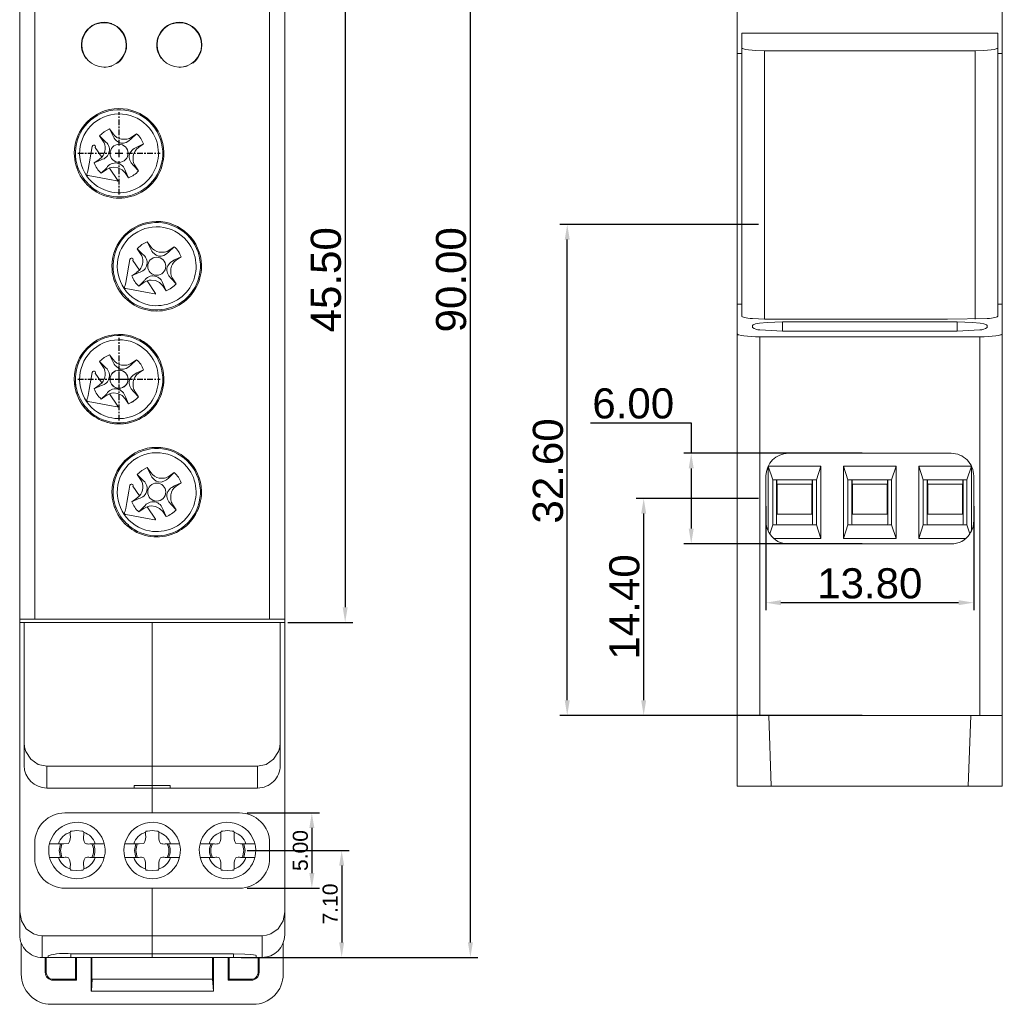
# Model space of a CAD drawing. Header units: millimetres. Extents: x 14 to 171, y 197 to 314.
# Tile 2 of 3: x 106 to 171, y 202 to 267. Entities that reach past the tile are written whole.
import ezdxf

# ---------------------------------------------------------------- set-up
doc = ezdxf.new("R2010")
doc.units = ezdxf.units.MM
doc.header["$LTSCALE"] = 0.5
doc.header["$MEASUREMENT"] = 0
doc.header["$PDMODE"] = 2
doc.header["$PDSIZE"] = 0.05
doc.linetypes.add('CENTER2', pattern=[1.125, 0.75, -0.125, 0.125, -0.125])
doc.layers.get('DEFPOINTS').update_dxf_attribs({"linetype": 'CONTINUOUS'})
doc.layers.add('DIM', color=8, linetype='CONTINUOUS')
doc.layers.add('Výchozí', color=18, linetype='CONTINUOUS')
doc.styles.add('Výchozí', font='arial.ttf')
doc.dimstyles.new('Výchozí', dxfattribs={"dimtxt": 1, "dimasz": 1, "dimexe": 0.5, "dimexo": 0.5, "dimgap": 0.25, "dimtad": 1, "dimtoh": 1, "dimzin": 1, "dimdsep": 46, "dimtxsty": 'Výchozí', "dimcen": 0.5, "dimazin": 0, "dimtfac": 1, "dimtdec": 4, "dimtix": 1, "dimtmove": 1, "dimatfit": 3, "dimfxl": 1, "dimtolj": 1, "dimtzin": 1, "dimarcsym": 0})

# ---------------------------------------------------------------- blocks, each defined once
blk = doc.blocks.new('*D1')
at = {"layer": 'DEFPOINTS', "color": 0}
for p in [(122.297, 295.181), (136.127, 295.181), (120.397, 205.181)]:
    blk.add_point(p, dxfattribs=at)
at = {"layer": 'Výchozí', "color": 0, "lineweight": -2}
for p, q in [((122.797, 295.181), (136.627, 295.181)), ((136.127, 206.181), (136.127, 294.181)), ((120.897, 205.181), (136.627, 205.181))]:
    blk.add_line(p, q, dxfattribs=at)
at = {"layer": 'Výchozí', "color": 0}
for points in [[(135.96, 294.181), (136.294, 294.181), (136.127, 295.181)], [(135.96, 206.181), (136.294, 206.181), (136.127, 205.181)]]:
    blk.add_solid(points, dxfattribs=at)
at = {"layer": 'Výchozí', "color": 0, "insert": (134.856, 250.181), "char_height": 2, "attachment_point": 5, "rotation": 90, "style": 'Výchozí'}
blk.add_mtext('\\A1;90.00', dxfattribs=at)
blk = doc.blocks.new('*D4')
at = {"layer": 'DEFPOINTS', "color": 0}
for p in [(123.497, 272.931), (123.497, 227.431), (127.812, 227.431)]:
    blk.add_point(p, dxfattribs=at)
at = {"layer": 'Výchozí', "color": 0, "lineweight": -2}
for p, q in [((123.997, 272.931), (128.312, 272.931)), ((127.812, 271.931), (127.812, 228.431)), ((123.997, 227.431), (128.312, 227.431))]:
    blk.add_line(p, q, dxfattribs=at)
at = {"layer": 'Výchozí', "color": 0}
for points in [[(127.646, 271.931), (127.979, 271.931), (127.812, 272.931)], [(127.646, 228.431), (127.979, 228.431), (127.812, 227.431)]]:
    blk.add_solid(points, dxfattribs=at)
at = {"layer": 'Výchozí', "color": 0, "insert": (126.541, 250.181), "char_height": 2, "attachment_point": 5, "rotation": 90, "style": 'Výchozí'}
blk.add_mtext('\\A1;45.50', dxfattribs=at)
blk = doc.blocks.new('*D5')
at = {"layer": 'DEFPOINTS', "color": 0}
for p in [(120.797, 214.781), (120.797, 209.781), (125.598, 209.781)]:
    blk.add_point(p, dxfattribs=at)
at = {"layer": 'Výchozí', "color": 0, "lineweight": -2}
for p, q in [((121.297, 214.781), (126.098, 214.781)), ((125.598, 213.781), (125.598, 210.781)), ((121.297, 209.781), (126.098, 209.781))]:
    blk.add_line(p, q, dxfattribs=at)
at = {"layer": 'Výchozí', "color": 0}
for points in [[(125.765, 213.781), (125.432, 213.781), (125.598, 214.781)], [(125.432, 210.781), (125.765, 210.781), (125.598, 209.781)]]:
    blk.add_solid(points, dxfattribs=at)
at = {"layer": 'Výchozí', "color": 0, "insert": (124.838, 212.281), "char_height": 1, "attachment_point": 5, "rotation": 90, "style": 'Výchozí'}
blk.add_mtext('\\A1;5.00', dxfattribs=at)
blk = doc.blocks.new('*D6')
at = {"layer": 'DEFPOINTS', "color": 0}
for p in [(120.797, 212.281), (121.095, 205.181), (127.579, 205.181)]:
    blk.add_point(p, dxfattribs=at)
at = {"layer": 'Výchozí', "color": 0, "lineweight": -2}
for p, q in [((121.297, 212.281), (128.079, 212.281)), ((127.579, 211.281), (127.579, 206.181)), ((121.595, 205.181), (128.079, 205.181))]:
    blk.add_line(p, q, dxfattribs=at)
at = {"layer": 'Výchozí', "color": 0}
for points in [[(127.746, 211.281), (127.413, 211.281), (127.579, 212.281)], [(127.413, 206.181), (127.746, 206.181), (127.579, 205.181)]]:
    blk.add_solid(points, dxfattribs=at)
at = {"layer": 'Výchozí', "color": 0, "insert": (126.819, 208.731), "char_height": 1, "attachment_point": 5, "rotation": 90, "style": 'Výchozí'}
blk.add_mtext('\\A1;7.10', dxfattribs=at)
blk = doc.blocks.new('*D7')
at = {"layer": 'DEFPOINTS', "color": 0}
for p in [(155.751, 235.658), (169.551, 235.658), (155.751, 228.74)]:
    blk.add_point(p, dxfattribs=at)
at = {"layer": 'Výchozí', "color": 0, "lineweight": -2}
for p, q in [((155.751, 235.158), (155.751, 228.24)), ((169.551, 235.158), (169.551, 228.24)), ((168.551, 228.74), (156.751, 228.74))]:
    blk.add_line(p, q, dxfattribs=at)
at = {"layer": 'Výchozí', "color": 0}
for points in [[(156.751, 228.906), (156.751, 228.573), (155.751, 228.74)], [(168.551, 228.906), (168.551, 228.573), (169.551, 228.74)]]:
    blk.add_solid(points, dxfattribs=at)
at = {"layer": 'Výchozí', "color": 0, "insert": (162.651, 230.012), "char_height": 2, "attachment_point": 5, "style": 'Výchozí'}
blk.add_mtext('\\A1;13.80', dxfattribs=at)
blk = doc.blocks.new('*D8')
at = {"layer": 'DEFPOINTS', "color": 0}
for p in [(142.559, 253.857), (155.751, 253.857), (162.651, 221.258)]:
    blk.add_point(p, dxfattribs=at)
at = {"layer": 'Výchozí', "color": 0, "lineweight": -2}
for p, q in [((155.251, 253.857), (142.059, 253.857)), ((142.559, 222.258), (142.559, 252.857)), ((162.151, 221.258), (142.059, 221.258))]:
    blk.add_line(p, q, dxfattribs=at)
at = {"layer": 'Výchozí', "color": 0}
for points in [[(142.392, 252.857), (142.725, 252.857), (142.559, 253.857)], [(142.392, 222.258), (142.725, 222.258), (142.559, 221.258)]]:
    blk.add_solid(points, dxfattribs=at)
at = {"layer": 'Výchozí', "color": 0, "insert": (141.287, 237.487), "char_height": 2, "attachment_point": 5, "rotation": 90, "style": 'Výchozí'}
blk.add_mtext('\\A1;32.60', dxfattribs=at)
blk = doc.blocks.new('*D9')
at = {"layer": 'DEFPOINTS', "color": 0}
for p in [(147.635, 235.658), (155.751, 235.658), (162.651, 221.258)]:
    blk.add_point(p, dxfattribs=at)
at = {"layer": 'Výchozí', "color": 0, "lineweight": -2}
for p, q in [((155.251, 235.658), (147.135, 235.658)), ((147.635, 222.258), (147.635, 234.658)), ((162.151, 221.258), (147.135, 221.258))]:
    blk.add_line(p, q, dxfattribs=at)
at = {"layer": 'Výchozí', "color": 0}
for points in [[(147.468, 234.658), (147.801, 234.658), (147.635, 235.658)], [(147.468, 222.258), (147.801, 222.258), (147.635, 221.258)]]:
    blk.add_solid(points, dxfattribs=at)
at = {"layer": 'Výchozí', "color": 0, "insert": (146.364, 228.458), "char_height": 2, "attachment_point": 5, "rotation": 90, "style": 'Výchozí'}
blk.add_mtext('\\A1;14.40', dxfattribs=at)
blk = doc.blocks.new('*D10')
at = {"layer": 'DEFPOINTS', "color": 0}
for p in [(162.651, 238.658), (150.792, 232.658), (162.651, 232.658)]:
    blk.add_point(p, dxfattribs=at)
at = {"layer": 'Výchozí', "color": 0, "lineweight": -2}
for p, q in [((144.093, 240.69), (150.792, 240.69)), ((150.792, 240.69), (150.792, 238.658)), ((162.151, 238.658), (150.292, 238.658)), ((150.792, 237.658), (150.792, 233.658)), ((162.151, 232.658), (150.292, 232.658))]:
    blk.add_line(p, q, dxfattribs=at)
at = {"layer": 'Výchozí', "color": 0}
for points in [[(150.626, 237.658), (150.959, 237.658), (150.792, 238.658)], [(150.626, 233.658), (150.959, 233.658), (150.792, 232.658)]]:
    blk.add_solid(points, dxfattribs=at)
at = {"layer": 'Výchozí', "color": 0, "insert": (146.943, 241.961), "char_height": 2, "attachment_point": 5, "style": 'Výchozí'}
blk.add_mtext('\\A1;6.00', dxfattribs=at)
blk = doc.blocks.new('*U16')
at = {"layer": 'DIM', "color": 0, "linetype": 'CENTER2'}
for p, q in [((0, 0.12), (0, 0.72)), ((-0.72, 0), (-0.12, 0)), ((0.12, 0), (0.72, 0)), ((0, -0.72), (0, -0.12))]:
    blk.add_line(p, q, dxfattribs=at)
at = {"layer": 'DIM', "color": 0, "linetype": 'Continuous'}
for p, q in [((-0.06, 0), (0.06, 0)), ((0, -0.06), (0, 0.06))]:
    blk.add_line(p, q, dxfattribs=at)
blk = doc.blocks.new('*U17')
at = {"layer": 'DIM', "color": 0, "linetype": 'CENTER2'}
for p, q in [((0, 0.524), (0, 2.738)), ((-2.738, 0), (-0.524, 0)), ((0.524, 0), (2.738, 0)), ((0, -2.738), (0, -0.524))]:
    blk.add_line(p, q, dxfattribs=at)
at = {"layer": 'DIM', "color": 0, "linetype": 'Continuous'}
for p, q in [((-0.262, 0), (0.262, 0)), ((0, -0.262), (0, 0.262))]:
    blk.add_line(p, q, dxfattribs=at)
blk = doc.blocks.new('*U22')
at = {"layer": 'DIM', "color": 0, "linetype": 'CENTER2'}
for p, q in [((0, 0.524), (0, 2.738)), ((-2.738, 0), (-0.524, 0)), ((0.524, 0), (2.738, 0)), ((0, -2.738), (0, -0.524))]:
    blk.add_line(p, q, dxfattribs=at)
at = {"layer": 'DIM', "color": 0, "linetype": 'Continuous'}
for p, q in [((-0.262, 0), (0.262, 0)), ((0, -0.262), (0, 0.262))]:
    blk.add_line(p, q, dxfattribs=at)

msp = doc.modelspace()

# ---------------------------------------------------------------- linework, layer by layer
at = {"layer": 'Výchozí', "color": 7, "lineweight": 9}
for p, q in [((153.851, 275.557), (153.851, 265.216)), ((171.451, 275.557), (171.451, 265.216)), ((106.197, 272.726), (106.197, 262.181)), ((107.197, 262.181), (107.197, 272.71)), ((122.797, 272.71), (122.797, 262.181)), ((123.797, 262.181), (123.797, 272.725)), ((112.308, 267.192), (112.239, 267.215)), ((117.308, 267.192), (117.239, 267.215)), ((110.59, 266.671), (110.363, 266.221)), ((115.59, 266.671), (115.363, 266.221)), ((154.151, 266.549), (154.151, 265.588)), ((154.151, 266.549), (162.651, 266.549)), ((171.151, 266.549), (162.651, 266.549)), ((171.151, 266.549), (171.151, 265.588)), ((110.322, 265.801), (110.322, 266.056)), ((110.322, 265.51), (110.322, 265.781)), ((110.322, 265.736), (110.322, 265.51)), ((115.3, 265.681), (115.322, 265.681)), ((115.322, 265.801), (115.322, 266.056)), ((115.322, 265.506), (115.322, 265.781)), ((115.322, 265.736), (115.322, 265.681)), ((154.151, 252.308), (154.151, 265.588)), ((171.151, 252.308), (171.151, 265.588)), ((110.363, 265.341), (110.386, 265.272)), ((115.363, 265.341), (115.386, 265.272)), ((153.851, 265.216), (153.851, 264.016)), ((154.151, 265.216), (153.851, 265.216)), ((155.651, 265.397), (155.651, 252.308)), ((155.651, 265.397), (162.651, 265.397)), ((169.651, 265.397), (162.651, 265.397)), ((169.651, 265.397), (169.651, 252.308)), ((171.451, 265.216), (171.151, 265.216)), ((171.451, 264.016), (171.451, 265.216)), ((112.308, 264.371), (111.797, 264.281)), ((112.239, 264.346), (112.308, 264.37)), ((117.308, 264.371), (116.797, 264.281)), ((117.239, 264.346), (117.308, 264.37)), ((153.851, 264.016), (153.851, 251.489)), ((171.451, 264.016), (171.451, 251.489)), ((106.197, 262.181), (106.197, 238.181)), ((107.197, 238.181), (107.197, 262.181)), ((122.797, 262.181), (122.797, 238.181)), ((123.797, 238.181), (123.797, 262.181)), ((111.31, 260.737), (111.312, 260.739)), ((111.808, 260.016), (111.501, 259.746)), ((111.501, 259.746), (111.845, 259.393)), ((111.501, 259.746), (111.727, 259.414)), ((112.171, 260.208), (111.808, 260.016)), ((112.401, 259.878), (112.171, 260.208)), ((112.379, 259.76), (112.171, 260.207)), ((113.963, 259.877), (113.609, 259.534)), ((113.963, 259.877), (113.63, 259.651)), ((113.977, 258.999), (114.424, 259.207)), ((114.094, 258.977), (114.424, 259.207)), ((111.659, 258.326), (111.654, 258.33)), ((115.771, 258.647), (115.772, 258.581)), ((111.143, 257.942), (111.604, 258.156)), ((111.609, 257.263), (111.975, 257.618)), ((114.093, 257.415), (113.75, 257.769)), ((114.093, 257.415), (113.867, 257.748)), ((110.064, 257.611), (109.994, 257.586)), ((109.999, 257.569), (110.086, 257.6)), ((110.064, 257.611), (110.086, 257.6)), ((111.948, 257.493), (111.609, 257.263)), ((111.952, 257.497), (111.948, 257.493)), ((111.952, 257.497), (112.155, 257.603)), ((112.152, 257.609), (112.155, 257.603)), ((113.193, 257.284), (113.423, 256.954)), ((113.215, 257.401), (113.423, 256.954)), ((110.853, 256.329), (110.913, 256.399)), ((110.866, 256.317), (110.915, 256.374)), ((110.913, 256.399), (110.915, 256.375)), ((113.809, 253.237), (113.812, 253.239)), ((114.308, 252.516), (114.001, 252.246)), ((114.671, 252.707), (114.309, 252.516)), ((114.879, 252.26), (114.671, 252.707)), ((114.901, 252.378), (114.671, 252.707)), ((114.001, 252.246), (114.227, 251.914)), ((114.001, 252.246), (114.345, 251.892)), ((116.463, 252.377), (116.109, 252.033)), ((116.463, 252.377), (116.13, 252.151)), ((154.151, 247.758), (154.151, 252.308)), ((155.651, 252.308), (155.651, 247.577)), ((169.651, 252.308), (169.651, 247.577)), ((171.151, 247.758), (171.151, 252.308)), ((116.477, 251.499), (116.924, 251.707)), ((116.594, 251.477), (116.924, 251.707)), ((118.271, 251.147), (118.272, 251.081)), ((153.851, 251.489), (153.851, 248.557)), ((171.451, 251.489), (171.451, 248.557)), ((113.643, 250.442), (114.104, 250.656)), ((114.159, 250.826), (114.154, 250.83)), ((112.564, 250.111), (112.493, 250.086)), ((112.499, 250.069), (112.586, 250.1)), ((112.564, 250.111), (112.586, 250.1)), ((114.109, 249.763), (114.474, 250.117)), ((114.448, 249.993), (114.109, 249.763)), ((114.452, 249.996), (114.448, 249.993)), ((114.452, 249.996), (114.655, 250.103)), ((114.652, 250.108), (114.655, 250.103)), ((115.693, 249.784), (115.923, 249.454)), ((115.715, 249.901), (115.923, 249.454)), ((116.593, 249.915), (116.25, 250.269)), ((116.593, 249.915), (116.367, 250.247)), ((113.353, 248.829), (113.413, 248.899)), ((113.367, 248.817), (113.415, 248.874)), ((113.413, 248.899), (113.415, 248.874)), ((153.851, 248.557), (154.151, 248.557)), ((153.851, 248.557), (153.851, 246.588)), ((171.451, 248.557), (171.151, 248.557)), ((171.451, 248.557), (171.451, 246.588)), ((156.851, 246.777), (156.851, 247.379)), ((162.651, 247.379), (156.851, 247.379)), ((162.651, 247.379), (168.451, 247.379)), ((168.451, 246.777), (168.451, 247.379)), ((153.851, 246.588), (153.851, 233.307)), ((156.851, 246.777), (162.651, 246.777)), ((168.451, 246.777), (162.651, 246.777)), ((171.451, 246.588), (171.451, 233.307)), ((155.351, 233.308), (155.351, 246.398)), ((155.351, 246.398), (162.651, 246.398)), ((169.951, 246.398), (162.651, 246.398)), ((169.951, 233.308), (169.951, 246.398)), ((111.309, 245.737), (111.312, 245.738)), ((111.31, 245.737), (111.312, 245.739)), ((112.171, 245.207), (111.808, 245.016)), ((112.171, 245.207), (111.808, 245.016)), ((112.401, 244.878), (112.171, 245.208)), ((112.379, 244.76), (112.171, 245.207)), ((112.401, 244.878), (112.171, 245.207)), ((112.379, 244.76), (112.171, 245.207)), ((111.808, 245.016), (111.501, 244.746)), ((111.808, 245.016), (111.501, 244.746)), ((111.501, 244.746), (111.727, 244.414)), ((111.501, 244.746), (111.845, 244.392)), ((111.501, 244.746), (111.845, 244.392)), ((111.501, 244.746), (111.727, 244.414)), ((113.963, 244.877), (113.609, 244.533)), ((113.963, 244.877), (113.609, 244.533)), ((113.963, 244.877), (113.63, 244.651)), ((113.963, 244.877), (113.63, 244.651)), ((113.977, 243.999), (114.424, 244.207)), ((113.977, 243.999), (114.424, 244.207)), ((114.094, 243.977), (114.424, 244.207)), ((114.094, 243.977), (114.424, 244.207)), ((111.659, 243.326), (111.654, 243.33)), ((111.659, 243.325), (111.654, 243.33)), ((115.771, 243.647), (115.772, 243.581)), ((115.771, 243.647), (115.772, 243.581)), ((110.064, 242.611), (109.994, 242.586)), ((110.064, 242.611), (109.994, 242.586)), ((109.999, 242.569), (110.086, 242.6)), ((109.999, 242.569), (110.086, 242.6)), ((110.064, 242.611), (110.086, 242.6)), ((110.064, 242.611), (110.086, 242.6)), ((111.143, 242.942), (111.604, 243.156)), ((111.143, 242.942), (111.604, 243.156)), ((111.609, 242.263), (111.975, 242.617)), ((111.609, 242.263), (111.974, 242.617)), ((111.952, 242.497), (112.155, 242.603)), ((111.952, 242.496), (112.155, 242.603)), ((112.152, 242.608), (112.155, 242.603)), ((112.152, 242.608), (112.155, 242.603)), ((114.093, 242.415), (113.75, 242.769)), ((114.093, 242.415), (113.75, 242.769)), ((114.093, 242.415), (113.867, 242.748)), ((114.093, 242.415), (113.867, 242.748)), ((111.948, 242.493), (111.609, 242.263)), ((111.948, 242.493), (111.609, 242.263)), ((111.952, 242.497), (111.948, 242.493)), ((111.952, 242.496), (111.948, 242.493)), ((113.193, 242.284), (113.423, 241.954)), ((113.193, 242.284), (113.423, 241.954)), ((113.215, 242.401), (113.423, 241.954)), ((113.215, 242.401), (113.423, 241.954)), ((110.853, 241.329), (110.913, 241.399)), ((110.853, 241.328), (110.913, 241.399)), ((110.866, 241.317), (110.915, 241.374)), ((110.866, 241.317), (110.915, 241.374)), ((110.913, 241.399), (110.915, 241.374)), ((110.913, 241.399), (110.915, 241.374)), ((162.651, 238.658), (168.051, 238.658)), ((106.197, 238.181), (106.197, 227.636)), ((107.197, 227.651), (107.197, 238.181)), ((113.809, 238.237), (113.812, 238.238)), ((122.797, 238.181), (122.797, 227.651)), ((123.797, 227.636), (123.797, 238.181)), ((114.308, 237.516), (114.001, 237.246)), ((114.671, 237.707), (114.309, 237.516)), ((114.879, 237.26), (114.671, 237.707)), ((114.901, 237.378), (114.671, 237.707)), ((116.463, 237.377), (116.109, 237.033)), ((116.463, 237.377), (116.13, 237.15)), ((155.901, 233.504), (155.901, 237.808)), ((159.401, 237.807), (155.901, 237.807)), ((156.201, 236.907), (155.901, 237.807)), ((159.101, 236.907), (159.401, 237.807)), ((159.401, 233.007), (159.401, 237.807)), ((160.901, 233.007), (160.901, 237.807)), ((164.401, 237.807), (160.901, 237.807)), ((161.201, 236.907), (160.901, 237.807)), ((164.101, 236.907), (164.401, 237.807)), ((164.401, 233.007), (164.401, 237.807)), ((165.901, 233.007), (165.901, 237.807)), ((169.401, 237.807), (165.901, 237.807)), ((166.201, 236.907), (165.901, 237.807)), ((169.101, 236.907), (169.401, 237.807)), ((169.401, 233.505), (169.401, 237.808)), ((169.522, 237.451), (169.526, 237.428)), ((114.001, 237.246), (114.227, 236.914)), ((114.001, 237.246), (114.345, 236.892)), ((116.477, 236.499), (116.924, 236.707)), ((116.594, 236.477), (116.924, 236.707)), ((155.751, 237.158), (155.751, 234.158)), ((156.201, 236.907), (159.101, 236.907)), ((156.201, 233.907), (156.201, 236.907)), ((156.451, 236.907), (156.451, 234.008)), ((156.477, 236.707), (156.477, 236.907)), ((158.825, 236.907), (158.825, 236.707)), ((158.851, 236.907), (158.851, 234.008)), ((159.101, 233.907), (159.101, 236.907)), ((161.201, 236.907), (164.101, 236.907)), ((161.201, 233.907), (161.201, 236.907)), ((161.451, 236.907), (161.451, 234.008)), ((161.477, 236.707), (161.477, 236.907)), ((163.825, 236.907), (163.825, 236.707)), ((163.851, 236.907), (163.851, 234.008)), ((164.101, 233.907), (164.101, 236.907)), ((166.201, 236.907), (169.101, 236.907)), ((166.201, 233.907), (166.201, 236.907)), ((166.451, 236.907), (166.451, 234.008)), ((166.477, 236.707), (166.477, 236.907)), ((168.824, 236.907), (168.824, 236.707)), ((168.851, 236.907), (168.851, 234.008)), ((169.101, 233.907), (169.101, 236.907)), ((169.551, 237.158), (169.551, 234.158)), ((118.271, 236.147), (118.272, 236.081)), ((156.501, 234.608), (156.501, 236.643)), ((158.724, 236.607), (156.577, 236.607)), ((158.801, 234.608), (158.801, 236.643)), ((161.501, 234.608), (161.501, 236.643)), ((163.725, 236.607), (161.577, 236.607)), ((163.801, 234.608), (163.801, 236.643)), ((166.501, 234.608), (166.501, 236.643)), ((168.725, 236.607), (166.577, 236.607)), ((168.801, 234.608), (168.801, 236.643)), ((113.642, 235.442), (114.104, 235.656)), ((114.159, 235.825), (114.154, 235.83)), ((112.564, 235.111), (112.493, 235.086)), ((112.499, 235.069), (112.586, 235.1)), ((112.564, 235.111), (112.586, 235.1)), ((114.109, 234.763), (114.474, 235.117)), ((114.448, 234.993), (114.109, 234.763)), ((114.452, 234.996), (114.448, 234.993)), ((114.452, 234.996), (114.655, 235.103)), ((114.652, 235.108), (114.655, 235.103)), ((115.693, 234.784), (115.923, 234.454)), ((115.715, 234.901), (115.923, 234.454)), ((116.593, 234.915), (116.25, 235.269)), ((116.593, 234.915), (116.367, 235.247)), ((158.801, 234.608), (156.501, 234.608)), ((163.801, 234.608), (161.501, 234.608)), ((168.801, 234.608), (166.501, 234.608)), ((113.353, 233.828), (113.413, 233.899)), ((113.367, 233.817), (113.415, 233.874)), ((113.413, 233.899), (113.415, 233.874)), ((156.201, 233.907), (156.005, 233.322)), ((159.101, 233.907), (156.201, 233.907)), ((156.451, 234.008), (156.477, 233.907)), ((158.851, 234.008), (158.824, 233.907)), ((159.401, 233.007), (159.101, 233.907)), ((161.201, 233.907), (160.901, 233.008)), ((164.101, 233.907), (161.201, 233.907)), ((161.451, 234.008), (161.478, 233.907)), ((163.851, 234.008), (163.824, 233.907)), ((164.401, 233.007), (164.101, 233.907)), ((166.201, 233.907), (165.901, 233.008)), ((169.101, 233.907), (166.201, 233.907)), ((166.451, 234.008), (166.478, 233.907)), ((168.851, 234.008), (168.824, 233.907)), ((169.296, 233.321), (169.101, 233.907)), ((153.851, 233.308), (153.851, 221.258)), ((155.351, 233.308), (155.351, 221.258)), ((159.401, 233.007), (156.288, 233.007)), ((164.401, 233.007), (160.901, 233.007)), ((169.014, 233.007), (165.901, 233.007)), ((169.951, 233.308), (169.951, 221.258)), ((171.451, 233.308), (171.451, 221.258)), ((162.651, 232.658), (157.251, 232.658)), ((162.651, 232.658), (168.051, 232.658)), ((106.197, 227.636), (106.197, 227.585)), ((106.197, 227.585), (106.197, 227.426)), ((107.197, 227.651), (122.797, 227.651)), ((123.797, 227.636), (123.797, 227.585)), ((123.797, 227.585), (123.797, 227.426)), ((106.197, 227.431), (106.497, 227.431)), ((106.197, 227.426), (106.197, 227.407)), ((106.197, 227.407), (106.197, 227.214)), ((106.197, 227.214), (106.197, 224.573)), ((106.497, 227.431), (106.497, 219.458)), ((106.497, 227.431), (114.997, 227.431)), ((123.497, 227.431), (114.997, 227.431)), ((114.997, 227.431), (114.997, 226.081)), ((123.497, 227.431), (123.497, 219.458)), ((123.797, 227.431), (123.497, 227.431)), ((123.797, 227.407), (123.797, 227.426)), ((123.797, 227.407), (123.797, 227.214)), ((123.797, 227.214), (123.797, 224.573)), ((114.997, 226.081), (114.997, 217.876)), ((106.197, 224.573), (106.197, 208.208)), ((123.797, 224.573), (123.797, 208.208)), ((153.851, 221.258), (155.351, 221.258)), ((153.851, 221.258), (153.851, 220.558)), ((155.351, 221.258), (162.651, 221.258)), ((155.948, 221.258), (156.112, 216.558)), ((169.951, 221.258), (162.651, 221.258)), ((169.19, 216.558), (169.354, 221.258)), ((171.451, 221.258), (169.951, 221.258)), ((171.451, 221.258), (171.451, 220.558)), ((153.851, 220.558), (153.851, 219.757)), ((171.451, 220.558), (171.451, 219.757)), ((153.851, 219.757), (153.851, 219.066)), ((171.451, 219.757), (171.451, 219.066)), ((106.497, 217.931), (106.497, 219.458)), ((123.497, 217.931), (123.497, 219.458)), ((153.851, 219.066), (153.851, 216.558)), ((171.451, 219.066), (171.451, 216.558)), ((107.997, 217.876), (114.997, 217.876)), ((107.997, 217.876), (107.997, 216.431)), ((121.997, 217.876), (114.997, 217.876)), ((114.997, 216.603), (114.997, 217.876)), ((121.997, 217.876), (121.997, 216.431)), ((107.997, 216.431), (113.797, 216.431)), ((113.797, 216.431), (113.797, 216.604)), ((114.997, 216.603), (113.797, 216.603)), ((113.797, 216.431), (114.997, 216.431)), ((114.997, 216.431), (114.997, 216.604)), ((116.197, 216.603), (114.997, 216.603)), ((114.997, 216.431), (116.197, 216.431)), ((114.997, 216.431), (114.997, 214.781)), ((116.197, 216.603), (116.197, 216.431)), ((121.997, 216.431), (116.197, 216.431)), ((154.113, 216.558), (153.851, 216.558)), ((154.113, 216.558), (156.112, 216.558)), ((156.112, 216.558), (169.19, 216.558)), ((169.19, 216.558), (171.188, 216.558)), ((171.188, 216.558), (171.451, 216.558)), ((114.997, 214.781), (109.197, 214.781)), ((114.997, 214.781), (120.797, 214.781)), ((107.197, 212.781), (107.197, 211.781)), ((122.797, 212.781), (122.797, 211.781)), ((109.197, 209.781), (114.997, 209.781)), ((120.797, 209.781), (114.997, 209.781)), ((114.997, 209.781), (114.997, 206.626)), ((106.197, 208.208), (106.197, 206.681)), ((123.797, 208.208), (123.797, 206.681)), ((107.697, 206.626), (114.997, 206.626)), ((107.697, 205.181), (107.697, 206.626)), ((122.297, 206.626), (114.997, 206.626)), ((114.997, 205.42), (114.997, 206.626)), ((122.297, 205.181), (122.297, 206.626)), ((106.297, 204.068), (106.297, 206.142)), ((123.697, 206.142), (123.697, 204.068)), ((114.997, 205.42), (109.597, 205.42)), ((109.597, 205.181), (109.597, 205.42)), ((114.997, 205.42), (120.397, 205.42)), ((114.997, 205.181), (114.997, 205.42)), ((120.397, 205.181), (120.397, 205.42)), ((107.697, 205.181), (108.202, 205.181)), ((107.899, 205.181), (107.899, 204.192)), ((107.961, 204.192), (107.961, 205.181)), ((108.097, 205.293), (108.097, 205.181)), ((109.597, 205.181), (108.202, 205.181)), ((114.997, 205.181), (109.597, 205.181)), ((109.897, 203.733), (109.897, 205.181)), ((109.959, 205.181), (109.959, 203.671)), ((110.935, 202.941), (110.935, 205.181)), ((110.997, 205.181), (110.997, 203.733)), ((114.997, 205.181), (120.397, 205.181)), ((118.997, 203.733), (118.997, 205.181)), ((119.059, 205.181), (119.059, 202.941)), ((120.035, 203.671), (120.035, 205.181)), ((120.097, 205.181), (120.097, 203.733)), ((120.397, 205.181), (121.792, 205.181)), ((122.297, 205.181), (121.792, 205.181)), ((121.897, 205.304), (121.897, 205.181)), ((122.033, 205.181), (122.033, 204.192)), ((122.095, 204.192), (122.095, 205.181)), ((107.961, 204.192), (107.899, 204.192)), ((122.095, 204.192), (122.033, 204.192)), ((108.42, 203.733), (109.897, 203.733)), ((108.42, 203.671), (108.42, 203.733)), ((108.42, 203.671), (109.959, 203.671)), ((109.959, 203.671), (109.897, 203.733)), ((110.997, 203.733), (118.997, 203.733)), ((118.997, 203.733), (119.059, 202.941)), ((120.097, 203.733), (120.035, 203.671)), ((120.035, 203.671), (121.574, 203.671)), ((121.574, 203.733), (120.097, 203.733)), ((121.574, 203.733), (121.574, 203.671)), ((119.059, 202.941), (110.935, 202.941)), ((121.698, 202.069), (108.296, 202.069))]:
    msp.add_line(p, q, dxfattribs=at)
at = {"layer": 'Výchozí', "color": 7}
msp.add_line((110.997, 203.733), (110.935, 202.941), dxfattribs=at)
at = {"layer": 'Výchozí', "color": 7, "lineweight": 9}
for points in [[(154.151, 265.588), (154.158, 265.569), (154.179, 265.551), (154.215, 265.532), (154.264, 265.515), (154.401, 265.482), (154.59, 265.453), (155.079, 265.412), (155.651, 265.397)], [(171.151, 265.588), (171.143, 265.569), (171.123, 265.551), (171.087, 265.532), (171.038, 265.515), (170.9, 265.482), (170.712, 265.453), (170.223, 265.412), (169.651, 265.397)], [(113.609, 259.534), (113.448, 259.401), (113.261, 259.3), (113.083, 259.253), (112.922, 259.257), (112.76, 259.317), (112.62, 259.419), (112.543, 259.5), (112.482, 259.579), (112.379, 259.76)], [(113.75, 257.769), (113.609, 257.943), (113.516, 258.117), (113.47, 258.294), (113.474, 258.456), (113.533, 258.618), (113.636, 258.759), (113.717, 258.835), (113.796, 258.896), (113.977, 258.999)], [(111.143, 257.942), (111.478, 258.176), (111.483, 258.179), (111.654, 258.33)], [(112.152, 257.609), (112.294, 257.649), (112.437, 257.666), (112.725, 257.627), (112.992, 257.491), (113.194, 257.284)], [(116.109, 252.034), (115.948, 251.901), (115.761, 251.8), (115.583, 251.753), (115.422, 251.757), (115.26, 251.817), (115.12, 251.919), (115.043, 252), (114.982, 252.079), (114.879, 252.26)], [(116.25, 250.269), (116.108, 250.443), (116.016, 250.617), (115.969, 250.794), (115.974, 250.956), (116.033, 251.118), (116.136, 251.259), (116.217, 251.335), (116.296, 251.396), (116.477, 251.499)], [(113.643, 250.442), (113.978, 250.676), (113.983, 250.679), (114.154, 250.83)], [(114.652, 250.108), (114.794, 250.149), (114.936, 250.165), (115.225, 250.127), (115.492, 249.991), (115.693, 249.784)], [(154.151, 247.758), (154.163, 247.735), (154.198, 247.713), (154.256, 247.691), (154.338, 247.67), (154.56, 247.634), (154.698, 247.618), (154.851, 247.605), (155.651, 247.577), (162.651, 247.577)], [(171.151, 247.758), (171.138, 247.735), (171.103, 247.713), (171.045, 247.691), (170.964, 247.67), (170.742, 247.634), (170.603, 247.618), (170.451, 247.605), (167.801, 247.577), (162.651, 247.577)], [(155.351, 246.398), (155.061, 246.401), (154.779, 246.412), (154.29, 246.453), (154.101, 246.483), (153.964, 246.516), (153.915, 246.533), (153.879, 246.551), (153.858, 246.569), (153.851, 246.588)], [(169.951, 246.398), (170.24, 246.401), (170.523, 246.412), (171.011, 246.453), (171.2, 246.483), (171.337, 246.516), (171.386, 246.533), (171.422, 246.551), (171.444, 246.569), (171.451, 246.588)], [(113.609, 244.533), (113.448, 244.401), (113.261, 244.3), (113.083, 244.253), (112.922, 244.257), (112.76, 244.317), (112.62, 244.419), (112.543, 244.5), (112.482, 244.58), (112.379, 244.761)], [(113.609, 244.533), (113.448, 244.401), (113.261, 244.3), (113.083, 244.253), (112.922, 244.257), (112.76, 244.317), (112.62, 244.419), (112.543, 244.5), (112.482, 244.579), (112.379, 244.76)], [(113.75, 242.769), (113.609, 242.943), (113.516, 243.117), (113.47, 243.294), (113.474, 243.456), (113.533, 243.618), (113.636, 243.759), (113.717, 243.835), (113.796, 243.896), (113.977, 243.999)], [(113.75, 242.769), (113.609, 242.943), (113.516, 243.117), (113.47, 243.294), (113.474, 243.456), (113.533, 243.618), (113.636, 243.759), (113.717, 243.835), (113.796, 243.895), (113.977, 243.999)], [(111.143, 242.942), (111.478, 243.175), (111.483, 243.179), (111.654, 243.33)], [(111.143, 242.942), (111.478, 243.176), (111.483, 243.179), (111.654, 243.33)], [(112.152, 242.608), (112.294, 242.649), (112.436, 242.666), (112.725, 242.627), (112.992, 242.491), (113.194, 242.284)], [(112.152, 242.608), (112.294, 242.649), (112.437, 242.665), (112.725, 242.627), (112.992, 242.491), (113.194, 242.284)], [(116.109, 237.033), (115.948, 236.901), (115.761, 236.8), (115.583, 236.753), (115.422, 236.757), (115.26, 236.816), (115.12, 236.919), (115.043, 237), (114.982, 237.079), (114.879, 237.26)], [(116.25, 235.269), (116.108, 235.443), (116.016, 235.617), (115.969, 235.794), (115.974, 235.956), (116.033, 236.117), (116.136, 236.259), (116.217, 236.335), (116.296, 236.395), (116.477, 236.498)], [(113.642, 235.442), (113.978, 235.676), (113.983, 235.679), (114.154, 235.83)], [(114.652, 235.108), (114.794, 235.149), (114.936, 235.165), (115.225, 235.127), (115.492, 234.991), (115.693, 234.784)], [(106.197, 227.636), (106.198, 227.636), (106.202, 227.637), (106.216, 227.639), (106.273, 227.642), (106.49, 227.647), (107.197, 227.651)], [(122.797, 227.651), (123.174, 227.65), (123.494, 227.647), (123.713, 227.642), (123.773, 227.639), (123.789, 227.638), (123.796, 227.636)], [(106.497, 219.458), (106.525, 219.152), (106.61, 218.855), (106.936, 218.339), (107.425, 217.995), (107.997, 217.876)], [(123.497, 219.458), (123.469, 219.152), (123.384, 218.855), (123.058, 218.339), (122.569, 217.995), (121.997, 217.876)], [(108.905, 212.726), (108.816, 212.276), (108.905, 211.826)], [(109.003, 212.726), (108.906, 212.276), (109.003, 211.826)], [(113.905, 212.726), (113.816, 212.276), (113.905, 211.826)], [(114.003, 212.726), (113.906, 212.276), (114.003, 211.826)], [(120.991, 212.726), (121.088, 212.276), (120.992, 211.826)], [(121.089, 212.726), (121.179, 212.276), (121.09, 211.826)], [(107.697, 206.626), (107.408, 206.656), (107.125, 206.745), (106.636, 207.089), (106.31, 207.604), (106.197, 208.208)], [(122.297, 206.626), (122.587, 206.656), (122.869, 206.745), (123.358, 207.089), (123.684, 207.604), (123.797, 208.208)], [(120.397, 205.42), (121.154, 205.402), (121.531, 205.376), (121.719, 205.354), (121.851, 205.329), (121.897, 205.305)]]:
    msp.add_lwpolyline(points, dxfattribs=at)
for points in [[(114.955, 260.066, -0.666179), (112.321, 256.005, -0.19654), (110.639, 257.095)], [(113.63, 259.651), (113.557, 259.605), (113.481, 259.569), (113.398, 259.538), (113.308, 259.515), (112.968, 259.511, -0.195247), (112.401, 259.878)], [(112.155, 257.603), (112.72, 256.78), (112.726, 256.769), (112.726, 256.759), (112.715, 256.744), (112.702, 256.738), (112.684, 256.739), (112.661, 256.744), (112.153, 256.838), (111.581, 256.944), (110.739, 257.101), (110.71, 257.106), (110.687, 257.112), (110.675, 257.12, -0.256277), (110.703, 257.311), (110.738, 257.503), (110.808, 257.886), (110.949, 258.652), (111.02, 259.036, -1.183569), (111.212, 258.971), (111.654, 258.33)], [(113.867, 257.748), (113.822, 257.821), (113.786, 257.896), (113.755, 257.979), (113.731, 258.069), (113.727, 258.409, -0.19626), (114.094, 258.977)], [(117.455, 252.566, -0.666354), (114.821, 248.504, -0.196599), (113.139, 249.596)], [(116.13, 252.151), (116.057, 252.105), (115.982, 252.069), (115.898, 252.038), (115.808, 252.015), (115.468, 252.01, -0.194863), (114.901, 252.378)], [(114.655, 250.103), (115.22, 249.28), (115.226, 249.269), (115.226, 249.259), (115.215, 249.244), (115.202, 249.238), (115.185, 249.24), (115.161, 249.244), (114.653, 249.338), (114.081, 249.444), (113.238, 249.6), (113.21, 249.606), (113.187, 249.611), (113.175, 249.62, -0.257331), (113.203, 249.811), (113.238, 250.003), (113.308, 250.386), (113.449, 251.153), (113.52, 251.536, -1.183834), (113.712, 251.472), (114.155, 250.83)], [(116.367, 250.247), (116.322, 250.321), (116.286, 250.396), (116.255, 250.479), (116.231, 250.569), (116.227, 250.909, -0.195932), (116.594, 251.477)], [(156.851, 247.379), (155.83, 247.345), (155.321, 247.293), (155.07, 247.248, 0.205098), (154.851, 247.138)], [(168.451, 247.379), (169.472, 247.345), (169.98, 247.293), (170.231, 247.248, -0.20559), (170.451, 247.138)], [(154.851, 247.138), (154.851, 247.018, 0.176898), (155.351, 246.859), (156.851, 246.777)], [(170.451, 247.138), (170.451, 247.018, -0.176898), (169.951, 246.859), (168.451, 246.777)], [(114.955, 245.066, -0.666036), (112.321, 241.005, -0.196743), (110.639, 242.096)], [(114.955, 245.066, -0.666179), (112.321, 241.004, -0.19654), (110.639, 242.095)], [(113.63, 244.651), (113.557, 244.605), (113.481, 244.569), (113.398, 244.538), (113.308, 244.515), (112.968, 244.51, -0.19459), (112.401, 244.878)], [(113.63, 244.651), (113.557, 244.605), (113.481, 244.569), (113.398, 244.538), (113.308, 244.514), (112.968, 244.511, -0.195247), (112.401, 244.878)], [(112.155, 242.603), (112.72, 241.78), (112.726, 241.769), (112.726, 241.759), (112.715, 241.744), (112.702, 241.738), (112.684, 241.74), (112.661, 241.744), (112.153, 241.838), (111.581, 241.944), (110.739, 242.1), (110.71, 242.106), (110.687, 242.111), (110.675, 242.12, -0.256688), (110.703, 242.311), (110.738, 242.503), (110.808, 242.886), (110.949, 243.653), (111.02, 244.036, -1.184135), (111.212, 243.972), (111.654, 243.33)], [(112.155, 242.603), (112.72, 241.78), (112.726, 241.769), (112.726, 241.759), (112.715, 241.744), (112.702, 241.738), (112.684, 241.739), (112.661, 241.744), (112.153, 241.838), (111.581, 241.944), (110.738, 242.1), (110.71, 242.105), (110.687, 242.111), (110.675, 242.12, -0.256277), (110.703, 242.311), (110.738, 242.503), (110.808, 242.886), (110.949, 243.652), (111.02, 244.036, -1.183569), (111.212, 243.971), (111.654, 243.33)], [(113.867, 242.747), (113.822, 242.821), (113.786, 242.896), (113.755, 242.979), (113.731, 243.069), (113.727, 243.409, -0.196048), (114.094, 243.977)], [(113.867, 242.747), (113.822, 242.821), (113.786, 242.896), (113.755, 242.979), (113.731, 243.069), (113.727, 243.408, -0.19626), (114.094, 243.977)], [(162.651, 238.658), (157.251, 238.658, 0.414158), (155.751, 237.158)], [(117.455, 237.566, -0.666354), (114.821, 233.504, -0.196599), (113.139, 234.595)], [(116.13, 237.151), (116.057, 237.105), (115.981, 237.069), (115.898, 237.038), (115.808, 237.014), (115.468, 237.01, -0.194863), (114.901, 237.378)], [(114.655, 235.103), (115.22, 234.28), (115.226, 234.269), (115.226, 234.259), (115.215, 234.244), (115.202, 234.238), (115.185, 234.239), (115.161, 234.244), (114.653, 234.338), (114.081, 234.444), (113.238, 234.6), (113.21, 234.606), (113.187, 234.611), (113.175, 234.62, -0.257331), (113.203, 234.811), (113.238, 235.003), (113.308, 235.386), (113.449, 236.152), (113.52, 236.536, -1.183834), (113.712, 236.471), (114.155, 235.83)], [(116.367, 235.247), (116.322, 235.321), (116.286, 235.395), (116.255, 235.479), (116.231, 235.569), (116.227, 235.908, -0.195932), (116.594, 236.477)], [(111.819, 212.724), (111.183, 212.724), (110.865, 212.724, -0.141029), (110.551, 212.75, -0.183165), (110.448, 213.347), (110.448, 213.506, 0.468921), (110.314, 213.564), (109.998, 213.602), (109.681, 213.564, 0.46647), (109.548, 213.506), (109.548, 213.347, -0.185394), (109.443, 212.75), (109.131, 212.725), (108.812, 212.726), (108.176, 212.726)], [(116.819, 212.724), (116.183, 212.724), (115.865, 212.724, -0.141121), (115.551, 212.75, -0.183595), (115.448, 213.347), (115.448, 213.506, 0.46783), (115.314, 213.564), (114.998, 213.602), (114.681, 213.564, 0.465654), (114.548, 213.506), (114.548, 213.347, -0.185394), (114.443, 212.75), (114.131, 212.725), (113.812, 212.726), (113.176, 212.726)], [(118.175, 212.724), (118.811, 212.724), (119.129, 212.724, 0.141249), (119.443, 212.75, 0.183595), (119.546, 213.347), (119.546, 213.506, -0.467015), (119.68, 213.564), (119.996, 213.602), (120.313, 213.564, -0.467289), (120.446, 213.506), (120.446, 213.347, 0.184946), (120.551, 212.75), (120.863, 212.725), (121.182, 212.726), (121.818, 212.726)], [(108.178, 211.826), (108.813, 211.826), (109.132, 211.826, -0.142099), (109.444, 211.8, -0.182265), (109.546, 211.203), (109.546, 211.044, 0.465737), (109.68, 210.986), (109.996, 210.948), (110.312, 210.986, 0.469072), (110.446, 211.043), (110.447, 211.202, -0.18223), (110.55, 211.799, -0.142194), (110.862, 211.825), (111.181, 211.824), (111.816, 211.824)], [(113.178, 211.826), (113.813, 211.826), (114.132, 211.826, -0.142033), (114.444, 211.8, -0.182265), (114.547, 211.203), (114.547, 211.044, 0.465737), (114.68, 210.986), (114.996, 210.948), (115.312, 210.986, 0.469072), (115.446, 211.043), (115.447, 211.202, -0.181817), (115.55, 211.799, -0.142064), (115.861, 211.825), (116.18, 211.824), (116.816, 211.824)], [(121.816, 211.826), (121.181, 211.826), (120.862, 211.826, 0.141941), (120.55, 211.8, 0.181835), (120.448, 211.203), (120.448, 211.044, -0.466552), (120.314, 210.986), (119.998, 210.948), (119.682, 210.986, -0.468263), (119.548, 211.043), (119.548, 211.202, 0.18137), (119.445, 211.799, 0.142129), (119.133, 211.825), (118.814, 211.824), (118.178, 211.824)]]:
    msp.add_lwpolyline(points, format="xyb", dxfattribs=at)
for points in [[(112.457, 259.075, 2.413494), (113.291, 258.921, 0.414453)], [(112.457, 244.075, 2.413494), (113.291, 243.921, 0.414453)], [(109.997, 210.406, 2.414712), (108.122, 212.281, 0.414229)], [(114.997, 210.406, 2.414301), (113.122, 212.281, 0.414299)], [(119.997, 210.406, -2.414391), (121.872, 212.281, -0.414268)]]:
    msp.add_lwpolyline(points, format="xyb", close=True, dxfattribs=at)
for centre in [(115.297, 251.081), (112.797, 243.581), (115.297, 236.081)]:
    msp.add_circle(centre, 0.6, dxfattribs=at)
for centre, radius, start, end in [((111.796, 265.781), 1.5, 89.95157, 216.44578), ((111.797, 265.781), 1.475, 359.20717, 269.20329), ((111.798, 265.781), 1.499, 306.45236, 90.04957), ((116.796, 265.781), 1.5, 89.9626, 216.44823), ((116.797, 265.781), 1.475, 359.20717, 269.20329), ((116.798, 265.781), 1.499, 306.45236, 90.04957), ((111.797, 265.781), 1.475, 269.22642, 359.19754), ((116.797, 265.781), 1.476, 269.23508, 359.18889), ((112.797, 258.581), 2.975, 1.27598, 179.99464), ((112.797, 258.581), 2.9, 304.53709, 199.54315), ((112.797, 258.581), 2.619, 34.52711, 124.54795), ((112.795, 258.581), 2.618, 124.57138, 214.57091), ((112.85, 258.617), 1.68, 20.53408, 48.54185), ((111.482, 258.822), 0.676, 280.32865, 57.61176), ((110.997, 258.914), 0.885, 318.36048, 34.44291), ((112.797, 258.581), 2.975, 179.99928, 0.00072), ((112.748, 258.547), 1.716, 200.64449, 228.41048), ((112.552, 257.264), 0.677, 11.66702, 148.52713), ((112.691, 258.508), 2.758, 199.20438, 229.86691), ((112.828, 258.536), 1.69, 290.61542, 318.46051), ((112.797, 258.58), 2.899, 229.53009, 304.54784), ((115.297, 251.081), 2.975, 1.27263, 179.99799), ((115.297, 251.081), 2.9, 304.54331, 199.53693), ((115.297, 251.081), 2.619, 34.52711, 124.54795), ((115.296, 251.081), 2.619, 124.57951, 214.56277), ((113.982, 251.321), 0.676, 280.31402, 57.62024), ((113.497, 251.414), 0.885, 318.36751, 34.39889), ((115.35, 251.117), 1.68, 20.53408, 48.54185), ((115.297, 251.081), 2.975, 179.99493, 0.00507), ((115.248, 251.047), 1.716, 200.64449, 228.41048), ((115.052, 249.764), 0.677, 11.69359, 148.53217), ((115.192, 251.009), 2.759, 199.22079, 229.86621), ((115.328, 251.035), 1.689, 290.62458, 318.47954), ((115.297, 251.082), 2.901, 229.54884, 304.52968), ((112.797, 243.581), 2.975, 1.27263, 180.00478), ((112.797, 243.58), 2.975, 1.27598, 179.99464), ((112.797, 243.581), 2.9, 304.53709, 199.54315), ((112.797, 243.581), 2.9, 304.53709, 199.54315), ((112.797, 243.581), 2.619, 34.52711, 124.54795), ((112.797, 243.581), 2.619, 34.52711, 124.54795), ((112.795, 243.581), 2.618, 124.57264, 214.56965), ((112.795, 243.581), 2.618, 124.57138, 214.57091), ((112.85, 243.617), 1.68, 20.53408, 48.54185), ((112.85, 243.617), 1.68, 20.53408, 48.54185), ((111.483, 243.821), 0.676, 280.31402, 57.62024), ((111.482, 243.821), 0.676, 280.32865, 57.61176), ((110.997, 243.913), 0.885, 318.36048, 34.44291), ((110.997, 243.913), 0.885, 318.36048, 34.44291), ((112.797, 243.581), 2.975, 180.00363, 359.99637), ((112.797, 243.581), 2.975, 179.99928, 0.00072), ((112.692, 243.509), 2.759, 199.22079, 229.86621), ((112.691, 243.508), 2.758, 199.20438, 229.86691), ((112.747, 243.546), 1.715, 200.65355, 228.42925), ((112.748, 243.547), 1.716, 200.64449, 228.41048), ((112.552, 242.264), 0.677, 11.71272, 148.51305), ((112.552, 242.264), 0.677, 11.66702, 148.52713), ((112.83, 243.533), 1.686, 290.58516, 318.49077), ((112.828, 243.536), 1.69, 290.61542, 318.46051), ((112.797, 243.581), 2.9, 229.53778, 304.54015), ((112.797, 243.58), 2.899, 229.53009, 304.54784), ((115.297, 236.081), 2.975, 1.27263, 179.99799), ((115.297, 236.08), 2.9, 304.54331, 199.53693), ((115.297, 236.081), 2.619, 34.52711, 124.54795), ((168.051, 237.158), 1.5, 359.9968, 90.0032), ((115.296, 236.081), 2.619, 124.57951, 214.56277), ((115.35, 236.117), 1.68, 20.53408, 48.54185), ((113.982, 236.321), 0.676, 280.31402, 57.62024), ((113.497, 236.414), 0.885, 318.36751, 34.39889), ((156.561, 236.691), 0.0855, 169.08039, 280.91961), ((158.741, 236.691), 0.0855, 259.08039, 10.91961), ((161.561, 236.691), 0.0855, 169.08039, 280.91961), ((163.741, 236.691), 0.0855, 259.08039, 10.91961), ((166.561, 236.691), 0.0854, 169.01408, 280.78382), ((168.741, 236.691), 0.0854, 259.21618, 10.98592), ((115.297, 236.08), 2.975, 179.99493, 0.00507), ((115.248, 236.047), 1.716, 200.64449, 228.41048), ((115.052, 234.764), 0.677, 11.69359, 148.53217), ((115.192, 236.008), 2.759, 199.22079, 229.86621), ((115.328, 236.035), 1.689, 290.62458, 318.47954), ((157.165, 234.131), 1.414, 178.91785, 215.61142), ((168.137, 234.131), 1.414, 324.38858, 1.08215), ((115.297, 236.082), 2.901, 229.54884, 304.52968), ((157.161, 233.986), 1.332, 210.64752, 273.87855), ((168.141, 233.986), 1.332, 266.12145, 329.35248), ((107.997, 217.931), 1.5, 180.00543, 269.99457), ((121.997, 217.931), 1.5, 269.9968, 0.0032), ((109.197, 212.781), 2, 89.99874, 180.00126), ((120.797, 212.781), 2, 359.99874, 90.00126), ((109.898, 212.375), 1.174, 107.34034, 162.60714), ((110.097, 212.375), 1.174, 17.34034, 72.60714), ((114.898, 212.375), 1.174, 107.34034, 162.60714), ((115.098, 212.375), 1.173, 17.32176, 72.62572), ((119.897, 212.375), 1.174, 107.39286, 162.65966), ((120.097, 212.375), 1.173, 17.39351, 72.68524), ((110.116, 212.275), 0.985, 332.79494, 27.16012), ((110.109, 212.275), 1.079, 335.33286, 24.62222), ((115.115, 212.275), 0.986, 332.82678, 27.12828), ((115.107, 212.275), 1.08, 335.36502, 24.59006), ((119.885, 212.275), 1.079, 155.37778, 204.66714), ((119.88, 212.275), 0.986, 152.87172, 207.17322), ((109.197, 211.781), 2, 179.99874, 270.00126), ((109.896, 212.174), 1.172, 197.30318, 252.6443), ((110.098, 212.174), 1.172, 287.30253, 342.61868), ((114.897, 212.174), 1.172, 197.30253, 252.61868), ((115.098, 212.174), 1.172, 287.30253, 342.61868), ((119.896, 212.174), 1.172, 197.36276, 252.71603), ((120.097, 212.175), 1.174, 287.39286, 342.65966), ((120.797, 211.781), 2, 269.99874, 0.00126), ((107.697, 206.681), 1.5, 179.9968, 270.0032), ((122.297, 206.681), 1.5, 270.00543, 359.99457), ((109.132, 201.989), 3.462, 82.28548, 107.39775), ((108.295, 204.067), 1.998, 179.98376, 270.01624), ((108.42, 204.192), 0.521, 179.99201, 270.0468), ((108.419, 204.191), 0.458, 179.97953, 270.06453), ((121.575, 204.191), 0.458, 269.9137, 0.0863), ((121.575, 204.192), 0.521, 269.98371, 0.01629), ((121.699, 204.067), 1.998, 269.98524, 0.02487)]:
    msp.add_arc(centre, radius, start, end, dxfattribs=at)

# ---------------------------------------------------------------- block references
at = {"layer": 'DIM', "linetype": 'CENTER2'}
for name, p in [('*U17', (112.795, 258.581)), ('*U22', (112.795, 243.581)), ('*U16', (112.797, 243.581))]:
    msp.add_blockref(name, p, dxfattribs=at)

# ---------------------------------------------------------------- dimensions: what is measured, and where the dimension line sits
at = {"layer": 'Výchozí', "color": 7}
for base, p1, p2, angle, picture, middle in [((136.127, 295.181), (120.397, 205.181), (122.297, 295.181), 90, '*D1', (134.856, 250.181)), ((127.812, 227.431), (123.497, 272.931), (123.497, 227.431), 90, '*D4', (126.541, 250.181)), ((147.635, 235.658), (162.651, 221.258), (155.751, 235.658), 270, '*D9', (146.364, 228.458))]:
    dim = msp.add_linear_dim(base=base, p1=p1, p2=p2, angle=angle, dimstyle='Výchozí', override={"dimtxt": 2}, dxfattribs=at)
    dim.commit()
    dim.dimension.update_dxf_attribs({"geometry": picture, "text_midpoint": middle})
for base, p1, p2, picture, middle in [((142.559, 253.857), (162.651, 221.258), (155.751, 253.857), '*D8', (142.559, 237.487)), ((150.792, 232.658), (162.651, 238.658), (162.651, 232.658), '*D10', (149.215, 240.69))]:
    dim = msp.add_linear_dim(base=base, p1=p1, p2=p2, angle=270, dimstyle='Výchozí', override={"dimtxt": 2}, dxfattribs=at)
    dim.commit()
    dim.dimension.update_dxf_attribs({"geometry": picture, "text_midpoint": middle, "dimtype": 160})
dim = msp.add_linear_dim(base=(155.751, 228.74), p1=(169.551, 235.658), p2=(155.751, 235.658), dimstyle='Výchozí', override={"dimtxt": 2}, dxfattribs=at)
dim.commit()
dim.dimension.update_dxf_attribs({"geometry": '*D7', "text_midpoint": (162.651, 230.012)})
for base, p1, p2, picture, middle in [((125.598, 209.781), (120.797, 214.781), (120.797, 209.781), '*D5', (124.838, 212.281)), ((127.579, 205.181), (120.797, 212.281), (121.095, 205.181), '*D6', (126.819, 208.731))]:
    dim = msp.add_linear_dim(base=base, p1=p1, p2=p2, angle=90, dimstyle='Výchozí', dxfattribs=at)
    dim.commit()
    dim.dimension.update_dxf_attribs({"geometry": picture, "text_midpoint": middle})

doc.saveas('drawing.dxf')
